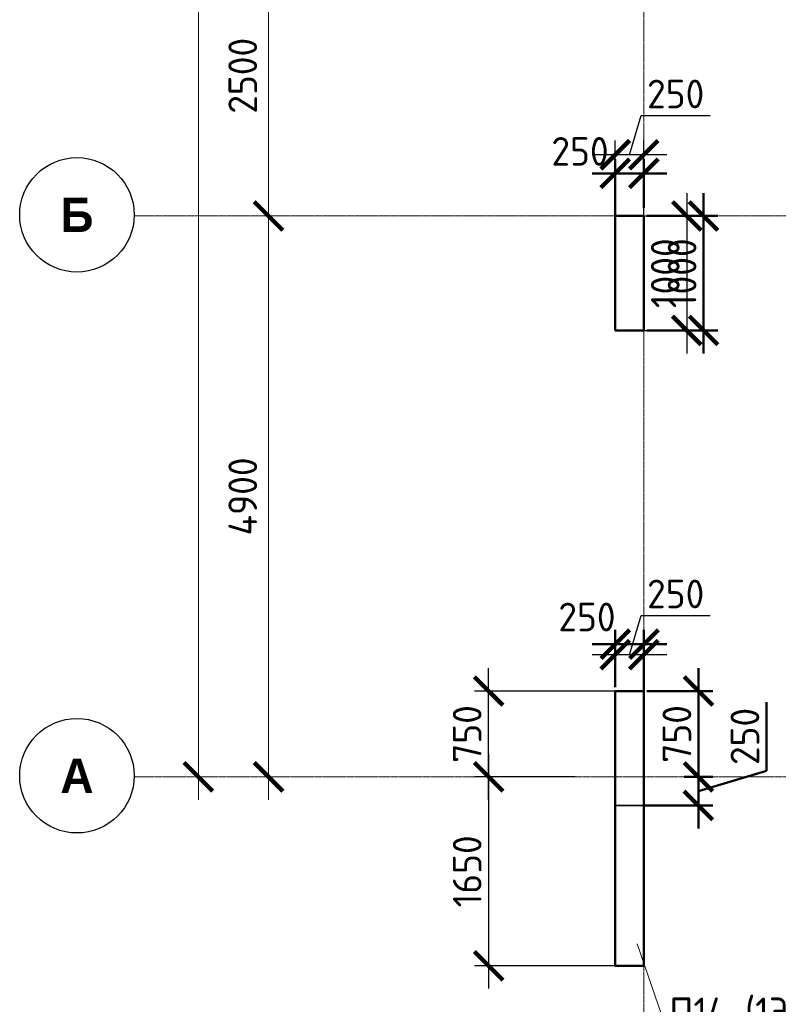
# Model space of a CAD drawing. Header units: millimetres. Extents: x 263826 to 1718326, y -423071 to 70137.
# Tile 145 of 256: x 349895 to 356518, y -79533 to -70931. Entities that reach past the tile are written whole.
import ezdxf
from ezdxf import colors
from ezdxf.entities.mleader import LeaderData, LeaderLine
from ezdxf.math import Vec2, Vec3

# ---------------------------------------------------------------- set-up
doc = ezdxf.new("R2010")
doc.units = ezdxf.units.MM
doc.linetypes.add('______5', pattern=[1100, 800, -100, 100, -100])
doc.linetypes.add('осевая', pattern=[50.8, 31.75, -6.35, 6.35, -6.35])
doc.layers.add('Колонна_ бетон', color=7, linetype='Continuous', lineweight=50, true_color=0xb4b496)
for name, color, linetype, lineweight in [('Конструкции 0.5', 5, 'Continuous', 50), ('Надписи', 200, 'Continuous', 18), ('Оси', 40, '______5', 18), ('подоснова', 151, 'Continuous', 5), ('размер', 1, 'Continuous', 25), ('РАЗМЕРЫ', 1, 'Continuous', 9)]:
    doc.layers.add(name, color=color, linetype=linetype, lineweight=lineweight)
doc.styles.add('Century Gothic', font='GOTHIC.TTF')
doc.styles.add('GOST-2.304_Type-B', font='GOST_Common.ttf')
doc.dimstyles.new('СПДС', dxfattribs={"dimscale": 100, "dimtxt": 2.5, "dimasz": 2.5, "dimexe": 1.25, "dimexo": 0, "dimtad": 1, "dimdec": 0, "dimtxsty": 'GOST-2.304_Type-B', "dimblk": 'ARCHTICK', "dimcen": 2.5, "dimdle": 2, "dimadec": 0, "dimazin": 2, "dimtfac": 0.75, "dimtdec": 0, "dimtmove": 1, "dimatfit": 3, "dimfxl": 1, "dimtolj": 1, "dimarcsym": 1})

# ---------------------------------------------------------------- blocks, each defined once
blk = doc.blocks.new('_ArchTick')
at = {"color": 0, "linetype": 'ByBlock', "const_width": 0.15}
blk.add_lwpolyline([(-0.5, -0.5), (0.5, 0.5)], dxfattribs=at)
blk = doc.blocks.new('*D3190')
at = {"layer": 'DEFPOINTS', "color": 0, "transparency": 16777216}
for p in [(355094.3, -72111.7), (355094.3, -72900.4), (355344.3, -72900.4)]:
    blk.add_point(p, dxfattribs=at)
at = {"layer": 'РАЗМЕРЫ', "color": 0, "lineweight": -2, "transparency": 16777216}
for p, q in [((355219.3, -72111.7), (355322.4, -71767.9)), ((355322.4, -71767.9), (355922.4, -71767.9)), ((355094.3, -72900.4), (355094.3, -71986.7)), ((355344.3, -72900.4), (355344.3, -71986.7)), ((355544.3, -72111.7), (354894.3, -72111.7))]:
    blk.add_line(p, q, dxfattribs=at)
at = {"layer": 'РАЗМЕРЫ', "color": 0, "lineweight": -2, "transparency": 16777216, "xscale": 250, "yscale": 250, "zscale": 250, "rotation": 180}
blk.add_blockref('_ArchTick', (355094.3, -72111.7), dxfattribs=at)
at = {"layer": 'РАЗМЕРЫ', "color": 0, "lineweight": -2, "transparency": 16777216, "xscale": 250, "yscale": 250, "zscale": 250}
blk.add_blockref('_ArchTick', (355344.3, -72111.7), dxfattribs=at)
at = {"layer": 'РАЗМЕРЫ', "color": 0, "lineweight": 0, "transparency": 16777216, "insert": (355622.4, -71580.4), "char_height": 250, "attachment_point": 5, "style": 'GOST-2.304_Type-B'}
blk.add_mtext('\\A1;250', dxfattribs=at)
blk = doc.blocks.new('*D3191')
at = {"layer": 'DEFPOINTS', "color": 0, "transparency": 16777216}
for p in [(355344.3, -72646.1), (355294.3, -73646.1), (355719.2, -73646.1)]:
    blk.add_point(p, dxfattribs=at)
at = {"layer": 'РАЗМЕРЫ', "color": 0, "lineweight": -2, "transparency": 16777216}
for p, q in [((355719.2, -72446.1), (355719.2, -73846.1)), ((355344.3, -72646.1), (355844.2, -72646.1)), ((355294.3, -73646.1), (355844.2, -73646.1))]:
    blk.add_line(p, q, dxfattribs=at)
at = {"layer": 'РАЗМЕРЫ', "color": 0, "lineweight": -2, "transparency": 16777216, "xscale": 250, "yscale": 250, "zscale": 250}
for p, rotation in [((355719.2, -72646.1), 90), ((355719.2, -73646.1), 270)]:
    blk.add_blockref('_ArchTick', p, dxfattribs=dict(at, rotation=rotation))
at = {"layer": 'РАЗМЕРЫ', "color": 0, "lineweight": 0, "transparency": 16777216, "insert": (355531.7, -73146.1), "char_height": 250, "attachment_point": 5, "rotation": 90, "style": 'GOST-2.304_Type-B'}
blk.add_mtext('\\A1;1000', dxfattribs=at)
blk = doc.blocks.new('*D3050')
at = {"layer": 'DEFPOINTS', "color": 0, "transparency": 16777216}
for p in [(355094.3, -76479.3), (355094.3, -76756.7), (355344.3, -76806)]:
    blk.add_point(p, dxfattribs=at)
at = {"layer": 'РАЗМЕРЫ', "color": 0, "lineweight": -2, "transparency": 16777216}
for p, q in [((355219.3, -76479.3), (355322.4, -76135.5)), ((355322.4, -76135.5), (355922.4, -76135.5)), ((355094.3, -76756.7), (355094.3, -76354.3)), ((355344.3, -76806), (355344.3, -76354.3)), ((355544.3, -76479.3), (354894.3, -76479.3))]:
    blk.add_line(p, q, dxfattribs=at)
at = {"layer": 'РАЗМЕРЫ', "color": 0, "lineweight": -2, "transparency": 16777216, "xscale": 250, "yscale": 250, "zscale": 250, "rotation": 180}
blk.add_blockref('_ArchTick', (355094.3, -76479.3), dxfattribs=at)
at = {"layer": 'РАЗМЕРЫ', "color": 0, "lineweight": -2, "transparency": 16777216, "xscale": 250, "yscale": 250, "zscale": 250}
blk.add_blockref('_ArchTick', (355344.3, -76479.3), dxfattribs=at)
at = {"layer": 'РАЗМЕРЫ', "color": 0, "lineweight": 0, "transparency": 16777216, "insert": (355622.4, -75948), "char_height": 250, "attachment_point": 5, "style": 'GOST-2.304_Type-B'}
blk.add_mtext('\\A1;250', dxfattribs=at)
blk = doc.blocks.new('*D3078')
at = {"layer": 'DEFPOINTS', "color": 0, "transparency": 16777216}
for p in [(353989.6, -76796.1), (355219.3, -76796.1), (354745.4, -77546.4)]:
    blk.add_point(p, dxfattribs=at)
at = {"layer": 'РАЗМЕРЫ', "color": 0, "lineweight": -2, "transparency": 16777216}
for p, q in [((353989.6, -77746.4), (353989.6, -76596.1)), ((355219.3, -76796.1), (353864.6, -76796.1)), ((354745.4, -77546.4), (353864.6, -77546.4))]:
    blk.add_line(p, q, dxfattribs=at)
at = {"layer": 'РАЗМЕРЫ', "color": 0, "lineweight": -2, "transparency": 16777216, "xscale": 250, "yscale": 250, "zscale": 250}
for p, rotation in [((353989.6, -76796.1), 90), ((353989.6, -77546.4), 270)]:
    blk.add_blockref('_ArchTick', p, dxfattribs=dict(at, rotation=rotation))
at = {"layer": 'РАЗМЕРЫ', "color": 0, "lineweight": 0, "transparency": 16777216, "insert": (353802.1, -77171.3), "char_height": 250, "attachment_point": 5, "rotation": 90, "style": 'GOST-2.304_Type-B'}
blk.add_mtext('\\A1;750', dxfattribs=at)
blk = doc.blocks.new('*D3079')
at = {"layer": 'DEFPOINTS', "color": 0, "transparency": 16777216}
for p in [(354745.4, -77546.4, 3100), (353989.6, -79196.1), (355119.3, -79196.1, 3100)]:
    blk.add_point(p, dxfattribs=at)
at = {"layer": 'РАЗМЕРЫ', "color": 0, "lineweight": -2, "transparency": 16777216}
for p, q in [((353989.6, -77346.4), (353989.6, -79396.1)), ((354745.4, -77546.4), (353864.6, -77546.4)), ((355119.3, -79196.1), (353864.6, -79196.1))]:
    blk.add_line(p, q, dxfattribs=at)
at = {"layer": 'РАЗМЕРЫ', "color": 0, "lineweight": -2, "transparency": 16777216, "xscale": 250, "yscale": 250, "zscale": 250}
for p, rotation in [((353989.6, -77546.4), 90), ((353989.6, -79196.1), 270)]:
    blk.add_blockref('_ArchTick', p, dxfattribs=dict(at, rotation=rotation))
at = {"layer": 'РАЗМЕРЫ', "color": 0, "lineweight": 0, "transparency": 16777216, "insert": (353802.1, -78371.3), "char_height": 250, "attachment_point": 5, "rotation": 90, "style": 'GOST-2.304_Type-B'}
blk.add_mtext('\\A1;1650', dxfattribs=at)
blk = doc.blocks.new('_None')
blk = doc.blocks.new('*D3341')
at = {"layer": 'DEFPOINTS', "color": 0, "transparency": 16777216}
for p in [(363285.1, -195930.5), (363285.1, -196930.5), (363781.7, -196930.5)]:
    blk.add_point(p, dxfattribs=at)
at = {"layer": 'размер', "color": 0, "lineweight": -2, "transparency": 16777216}
for p, q in [((363781.7, -195730.5), (363781.7, -197130.5)), ((363285.1, -195930.5), (363906.7, -195930.5)), ((363285.1, -196930.5), (363906.7, -196930.5))]:
    blk.add_line(p, q, dxfattribs=at)
at = {"layer": 'размер', "color": 0, "lineweight": -2, "transparency": 16777216, "xscale": 250, "yscale": 250, "zscale": 250}
for p, rotation in [((363781.7, -195930.5), 90), ((363781.7, -196930.5), 270)]:
    blk.add_blockref('_ArchTick', p, dxfattribs=dict(at, rotation=rotation))
at = {"layer": 'размер', "color": 0, "transparency": 16777216, "insert": (363594.2, -196430.5), "char_height": 250, "attachment_point": 5, "rotation": 90, "style": 'GOST-2.304_Type-B'}
blk.add_mtext('\\A1;1000', dxfattribs=at)
blk = doc.blocks.new('*D3349')
at = {"layer": 'DEFPOINTS', "color": 0, "transparency": 16777216}
for p in [(363285.5, -200080.3), (363613.5, -200830.5, 160), (363736.7, -200830.5)]:
    blk.add_point(p, dxfattribs=at)
at = {"layer": 'размер', "color": 0, "lineweight": -2, "transparency": 16777216}
for p, q in [((363736.7, -199880.3), (363736.7, -201030.5)), ((363285.5, -200080.3), (363861.7, -200080.3)), ((363613.5, -200830.5), (363861.7, -200830.5))]:
    blk.add_line(p, q, dxfattribs=at)
at = {"layer": 'размер', "color": 0, "lineweight": -2, "transparency": 16777216, "xscale": 250, "yscale": 250, "zscale": 250}
for p, rotation in [((363736.7, -200080.3), 90), ((363736.7, -200830.5), 270)]:
    blk.add_blockref('_ArchTick', p, dxfattribs=dict(at, rotation=rotation))
at = {"layer": 'размер', "color": 0, "transparency": 16777216, "insert": (363549.2, -200455.4), "char_height": 250, "attachment_point": 5, "rotation": 90, "style": 'GOST-2.304_Type-B'}
blk.add_mtext('\\A1;750', dxfattribs=at)
blk = doc.blocks.new('*D3350')
at = {"layer": 'DEFPOINTS', "color": 0, "transparency": 16777216}
for p in [(363010.3, -199671.1), (363010.3, -200046.1), (363260.6, -200130.3)]:
    blk.add_point(p, dxfattribs=at)
at = {"layer": 'размер', "color": 0, "lineweight": -2, "transparency": 16777216}
for p, q in [((363010.3, -200046.1), (363010.3, -199546.1)), ((363260.6, -200130.3), (363260.6, -199546.1)), ((363460.6, -199671.1), (362810.3, -199671.1))]:
    blk.add_line(p, q, dxfattribs=at)
at = {"layer": 'размер', "color": 0, "lineweight": -2, "transparency": 16777216, "xscale": 250, "yscale": 250, "zscale": 250, "rotation": 180}
blk.add_blockref('_ArchTick', (363010.3, -199671.1), dxfattribs=at)
at = {"layer": 'размер', "color": 0, "lineweight": -2, "transparency": 16777216, "xscale": 250, "yscale": 250, "zscale": 250}
blk.add_blockref('_ArchTick', (363260.6, -199671.1), dxfattribs=at)
at = {"layer": 'размер', "color": 0, "transparency": 16777216, "insert": (362763.6, -199433.7), "char_height": 250, "attachment_point": 5, "style": 'GOST-2.304_Type-B'}
blk.add_mtext('\\A1;250', dxfattribs=at)
blk = doc.blocks.new('*D3351')
at = {"layer": 'DEFPOINTS', "color": 0, "transparency": 16777216}
for p in [(363613.5, -200830.5, -560), (363262.5, -201080.3, -560), (363736.7, -201080.3)]:
    blk.add_point(p, dxfattribs=at)
at = {"layer": 'размер', "color": 0, "lineweight": -2, "transparency": 16777216}
for p, q in [((364330.5, -200777.3), (364330.5, -200177.3)), ((363736.7, -200630.5), (363736.7, -201280.3)), ((363613.5, -200830.5), (363861.7, -200830.5)), ((363736.7, -200955.4), (364330.5, -200777.3)), ((363262.5, -201080.3), (363861.7, -201080.3))]:
    blk.add_line(p, q, dxfattribs=at)
at = {"layer": 'размер', "color": 0, "lineweight": -2, "transparency": 16777216, "xscale": 250, "yscale": 250, "zscale": 250}
for p, rotation in [((363736.7, -200830.5), 90), ((363736.7, -201080.3), 270)]:
    blk.add_blockref('_ArchTick', p, dxfattribs=dict(at, rotation=rotation))
at = {"layer": 'размер', "color": 0, "transparency": 16777216, "insert": (364143, -200477.3), "char_height": 250, "attachment_point": 5, "rotation": 90, "style": 'GOST-2.304_Type-B'}
blk.add_mtext('\\A1;250', dxfattribs=at)
blk = doc.blocks.new('*D1736')
at = {"color": 0, "lineweight": -2, "transparency": 16777216}
for p, q in [((979756.2, -14892.9), (979756.2, 1907.1)), ((979756.2, 1707.1), (979881.2, 1707.1)), ((979756.2, -14692.9), (979881.2, -14692.9))]:
    blk.add_line(p, q, dxfattribs=at)
at = {"layer": 'DEFPOINTS', "color": 0, "transparency": 16777216}
for p in [(979756.2, 1707.1), (979756.2, 1707.1), (979756.2, -14692.9)]:
    blk.add_point(p, dxfattribs=at)
at = {"color": 0, "lineweight": -2, "transparency": 16777216, "xscale": 250, "yscale": 250, "zscale": 250}
for p, rotation in [((979756.2, 1707.1), 90), ((979756.2, -14692.9), 270)]:
    blk.add_blockref('_ArchTick', p, dxfattribs=dict(at, rotation=rotation))
at = {"color": 0, "transparency": 16777216, "insert": (979531.2, -6851.5), "char_height": 250, "width": 104166.667, "attachment_point": 5, "rotation": 90, "style": 'GOST-2.304_Type-B'}
blk.add_mtext('\\A1;16400', dxfattribs=at)
blk = doc.blocks.new('NSY101')
at = {"color": 0, "linetype": 'ByBlock', "lineweight": -2}
blk.add_circle((0, 0), 50, dxfattribs=at)
blk = doc.blocks.new('СЛОЖНЫЙ_ОБЪЕКТ_23')
at = {"layer": 'Оси', "color": 16, "linetype": 'Continuous', "lineweight": 25, "transparency": 33554687, "xscale": 9.999999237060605, "yscale": 9.999999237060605, "zscale": 9.999999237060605}
blk.add_blockref('NSY101', (-12318.7, -19996.8), dxfattribs=at)
at = {"layer": 'Оси', "color": 16, "linetype": 'Continuous', "lineweight": 25, "transparency": 33554687, "insert": (-12318.7, -19996.8), "char_height": 300, "width": 460, "attachment_point": 5, "style": 'Century Gothic'}
blk.add_mtext('\\A1;{\\fCentury Gothic|i0|b1;\\H300.000000;\\W1.000000;\\C16;А}\\P', dxfattribs=at)
blk = doc.blocks.new('СЛОЖНЫЙ_ОБЪЕКТ_24')
at = {"layer": 'Оси', "color": 16, "linetype": 'Continuous', "lineweight": 25, "transparency": 33554687, "xscale": 9.999999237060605, "yscale": 9.999999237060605, "zscale": 9.999999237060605}
blk.add_blockref('NSY101', (-12318.7, -15096.8), dxfattribs=at)
at = {"layer": 'Оси', "color": 16, "linetype": 'Continuous', "lineweight": 25, "transparency": 33554687, "insert": (-12318.7, -15096.8), "char_height": 300, "width": 390, "attachment_point": 5, "style": 'Century Gothic'}
blk.add_mtext('\\A1;{\\fCentury Gothic|i0|b1;\\H300.000000;\\W1.000000;\\C16;Б}\\P', dxfattribs=at)
blk = doc.blocks.new('*D1717')
at = {"color": 0, "lineweight": -2, "transparency": 16777216}
for p, q in [((980368.8, -14892.9), (980368.8, -9592.9)), ((980368.8, -9792.9), (980493.8, -9792.9)), ((980368.8, -14692.9), (980493.8, -14692.9))]:
    blk.add_line(p, q, dxfattribs=at)
at = {"layer": 'DEFPOINTS', "color": 0, "transparency": 16777216}
for p in [(980368.8, -9792.9), (980368.8, -9792.9), (980368.8, -14692.9)]:
    blk.add_point(p, dxfattribs=at)
at = {"color": 0, "lineweight": -2, "transparency": 16777216, "xscale": 250, "yscale": 250, "zscale": 250}
for p, rotation in [((980368.8, -9792.9), 90), ((980368.8, -14692.9), 270)]:
    blk.add_blockref('_ArchTick', p, dxfattribs=dict(at, rotation=rotation))
at = {"color": 0, "transparency": 16777216, "insert": (980143.8, -12242.9), "char_height": 250, "width": 83333.333, "attachment_point": 5, "rotation": 90, "style": 'GOST-2.304_Type-B'}
blk.add_mtext('\\A1;4900', dxfattribs=at)
blk = doc.blocks.new('*D1718')
at = {"color": 0, "lineweight": -2, "transparency": 16777216}
for p, q in [((980368.8, -9992.9), (980368.8, -7092.9)), ((980368.8, -7292.9), (980493.8, -7292.9)), ((980368.8, -9792.9), (980493.8, -9792.9))]:
    blk.add_line(p, q, dxfattribs=at)
at = {"layer": 'DEFPOINTS', "color": 0, "transparency": 16777216}
for p in [(980368.8, -7292.9), (980368.8, -7292.9), (980368.8, -9792.9)]:
    blk.add_point(p, dxfattribs=at)
at = {"color": 0, "lineweight": -2, "transparency": 16777216, "xscale": 250, "yscale": 250, "zscale": 250}
for p, rotation in [((980368.8, -7292.9), 90), ((980368.8, -9792.9), 270)]:
    blk.add_blockref('_ArchTick', p, dxfattribs=dict(at, rotation=rotation))
at = {"color": 0, "transparency": 16777216, "insert": (980143.8, -8568), "char_height": 250, "width": 83333.333, "attachment_point": 5, "rotation": 90, "style": 'GOST-2.304_Type-B'}
blk.add_mtext('\\A1;2500', dxfattribs=at)
blk = doc.blocks.new('*D3365')
at = {"layer": 'DEFPOINTS', "color": 0, "transparency": 16777216}
for p in [(363010.2, -195558.3), (363260.3, -195860.7), (363010.2, -195942.6, -200)]:
    blk.add_point(p, dxfattribs=at)
at = {"layer": 'размер', "color": 0, "lineweight": -2, "transparency": 16777216}
for p, q in [((363010.2, -195942.6), (363010.2, -195433.3)), ((363260.3, -195860.7), (363260.3, -195433.3)), ((363460.3, -195558.3), (362810.2, -195558.3))]:
    blk.add_line(p, q, dxfattribs=at)
at = {"layer": 'размер', "color": 0, "lineweight": -2, "transparency": 16777216, "xscale": 250, "yscale": 250, "zscale": 250, "rotation": 180}
blk.add_blockref('_ArchTick', (363010.2, -195558.3), dxfattribs=at)
at = {"layer": 'размер', "color": 0, "lineweight": -2, "transparency": 16777216, "xscale": 250, "yscale": 250, "zscale": 250}
blk.add_blockref('_ArchTick', (363260.3, -195558.3), dxfattribs=at)
at = {"layer": 'размер', "color": 0, "transparency": 16777216, "insert": (362702.9, -195366.2), "char_height": 250, "attachment_point": 5, "style": 'GOST-2.304_Type-B'}
blk.add_mtext('\\A1;250', dxfattribs=at)
blk = doc.blocks.new('оси2')
at = {"layer": 'Оси', "color": 16, "linetype": 'осевая', "lineweight": 0, "ltscale": 0.5, "transparency": 33554687}
for p, q in [((983645.5, 5465.4), (983645.8, -20755.1)), ((979200, -9792.9), (1032582.1, -9792.9)), ((979200, -14692.9), (1032582.1, -14692.9))]:
    blk.add_line(p, q, dxfattribs=at)
at = {"layer": 'Оси', "color": 16, "linetype": 'Continuous', "lineweight": 25, "transparency": 33554687}
for name in ['СЛОЖНЫЙ_ОБЪЕКТ_24', 'СЛОЖНЫЙ_ОБЪЕКТ_23']:
    blk.add_blockref(name, (991015, 5314), dxfattribs=at)
for base, p1, p2, picture, middle in [((979756.2, 1707.1), (979756.2, -14692.9), (979756.2, 1707.1), '*D1736', (979756.2, -6851.5)), ((980368.8, -7292.9), (980368.8, -9792.9), (980368.8, -7292.9), '*D1718', (980368.8, -8568)), ((980368.8, -9792.9), (980368.8, -14692.9), (980368.8, -9792.9), '*D1717', (980368.8, -12242.9))]:
    dim = blk.add_linear_dim(base=base, p1=p1, p2=p2, angle=90, dimstyle='СПДС', override={"dimgap": 1})
    dim.commit()
    dim.dimension.update_dxf_attribs({"geometry": picture, "text_midpoint": middle, "dimtype": 160})
blk = doc.blocks.new('51151')
at = {"layer": 'Колонна_ бетон', "color": 180, "linetype": 'Continuous', "lineweight": 35, "transparency": 33554687}
for p, q in [((363010.1, -196930.5, 560), (363010.1, -195930.5, 560)), ((363010.1, -195930.5, 560), (363260.3, -195930.5, 200)), ((363260.3, -195930.5, 360), (363260.3, -196930.5, 360)), ((363260.3, -196930.5, 560), (363010.1, -196930.5, 560)), ((363010.3, -200080.3), (363260.6, -200080.3)), ((363010.3, -201080.3), (363010.3, -200080.3)), ((363260.3, -201080.3), (363260.3, -200080.3)), ((363010.3, -201080.3), (363262.5, -201080.3))]:
    blk.add_line(p, q, dxfattribs=at)
at = {"layer": 'РАЗМЕРЫ', "color": 1}
blk.add_line((363289.7, -195930.5, 200), (362950.5, -195930.5, 200), dxfattribs=at)
at = {"layer": 'РАЗМЕРЫ'}
blk.add_blockref('оси2', (-620385.4, -186137.6, -560), dxfattribs=at)
at = {"layer": 'размер', "color": 146}
for base, p1, p2, picture, middle in [((363010.2, -195558.3, -560), (363260.3, -195860.7, -560), (363010.2, -195942.6, -760), '*D3365', (362702.9, -195553.7, -560)), ((363010.3, -199671.1, -160), (363260.6, -200130.3, -160), (363010.3, -200046.1, -160), '*D3350', (362763.6, -199621.2, -160))]:
    dim = blk.add_linear_dim(base=base, p1=p1, p2=p2, dimstyle='СПДС', dxfattribs=at)
    dim.commit()
    dim.dimension.update_dxf_attribs({"geometry": picture, "text_midpoint": middle, "dimtype": 128})
for base, p1, p2, picture, middle in [((363781.7, -196930.5, 200), (363285.1, -195930.5, 200), (363285.1, -196930.5, 200), '*D3341', (363594.2, -196430.5, 200)), ((363736.7, -200830.5, -160), (363285.5, -200080.3, -160), (363613.5, -200830.5), '*D3349', (363549.2, -200455.4, -160)), ((363736.7, -201080.3, 560), (363613.5, -200830.5), (363262.5, -201080.3), '*D3351', (364143, -200714.8, 560))]:
    dim = blk.add_linear_dim(base=base, p1=p1, p2=p2, angle=90, dimstyle='СПДС', dxfattribs=at)
    dim.commit()
    dim.dimension.update_dxf_attribs({"geometry": picture, "text_midpoint": middle})
at = {"layer": 'Надписи', "color": 0, "ltscale": 0.3}
ml = blk.add_multileader_mtext('Standard', dxfattribs=at)
ml.set_content('{\\C256;П5}(2-5ЭТ)', color=4, style='GOST-2.304_Type-B')
ml.set_leader_properties(color=256, linetype='ByLayer', lineweight=15)
ml.set_arrow_properties(name='NONE')
ml.build(insert=Vec2(0, 0))
ml.multileader.update_dxf_attribs({"text_left_attachment_type": 6, "text_right_attachment_type": 6, "dogleg_length": 0.1, "arrow_head_size": 18})
ctx = ml.context
ctx.base_point, ctx.char_height, ctx.arrow_head_size, ctx.landing_gap_size, ctx.plane_origin = Vec3(361051.6, -197274.1), 250, 18, 20, Vec3(359650.1, -196412.6)
ctx.left_attachment, ctx.right_attachment, ctx.text_align_type = 6, 6, 1
notes = []
notes.append((ctx, [(0, (1, 1, 0), (362541.7, -197274.1), (-1, 0), 0.1, [(2, [(363235.3, -196427.4), (363235.3, -196427.4), (363235.3, -196427.4)], 0, [])])]))
ctx.mtext.insert, ctx.mtext.alignment, ctx.mtext.flow_direction = Vec3(361796.6, -196974.1), 2, 5
ml = blk.add_multileader_mtext('Standard', dxfattribs=at)
ml.set_content('{\\C256;П5}(2-5ЭТ)', color=4, style='GOST-2.304_Type-B')
ml.set_leader_properties(color=256, linetype='ByLayer', lineweight=15)
ml.set_arrow_properties(name='NONE')
ml.build(insert=Vec2(0, 0))
ml.multileader.update_dxf_attribs({"text_left_attachment_type": 6, "text_right_attachment_type": 6, "dogleg_length": 0.1, "arrow_head_size": 18})
ctx = ml.context
ctx.base_point, ctx.char_height, ctx.arrow_head_size, ctx.landing_gap_size, ctx.plane_origin = Vec3(360801.7, -201244), 250, 18, 20, Vec3(359400.2, -200382.5)
ctx.left_attachment, ctx.right_attachment, ctx.text_align_type = 6, 6, 1
notes.append((ctx, [(0, (1, 1, 0), (362291.8, -201244), (-1, 0), 0.1, [(2, [(362985.3, -200397.3), (362985.3, -200397.3), (362985.3, -200397.3)], 0, [])])]))
ctx.mtext.insert, ctx.mtext.alignment, ctx.mtext.flow_direction = Vec3(361546.7, -200944), 2, 5
for ctx, leaders in notes:
    for number, flags, end, landing, length, lines in leaders:
        leader = LeaderData()
        leader.index, (leader.has_last_leader_line, leader.has_dogleg_vector, leader.attachment_direction) = number, flags
        leader.last_leader_point, leader.dogleg_vector, leader.dogleg_length = Vec3(end), Vec3(landing), length
        for number, points, colour, breaks in lines:
            line = LeaderLine()
            line.index, line.vertices, line.color, line.breaks = number, Vec3.list(points), colors.encode_raw_color(colour), breaks
            leader.lines.append(line)
        ctx.leaders.append(leader)

msp = doc.modelspace()

# ---------------------------------------------------------------- linework, layer by layer
at = {"color": 30, "true_color": 0xf26722}
for p, q in [((355094.25096, -77546.10567, -360), (355094.25096, -79196.10567, -3460)), ((355094.25096, -79196.10567, -3460), (355344.34672, -79196.10567, -360))]:
    msp.add_line(p, q, dxfattribs=at)
at = {"layer": 'Колонна_ бетон', "color": 30, "linetype": 'Continuous', "lineweight": 35, "true_color": 0xf26722, "transparency": 33554687}
for p, q in [((355094.25096, -76796.1061, -360), (355344.34672, -76796.1061, 200)), ((355094.34436, -77791.10536, 200), (355094.25096, -76796.1061, -360)), ((355344.34672, -77791.10533, 200), (355344.34672, -76796.1061, 200))]:
    msp.add_line(p, q, dxfattribs=at)
at = {"layer": 'Конструкции 0.5', "color": 30, "true_color": 0xf26722}
for p, q in [((355344.25096, -72646.10567, -360), (355094.25096, -72646.10567, -360)), ((355094.25096, -72646.10567, -360), (355094.25096, -73646.10567, -360)), ((355344.25096, -73646.10567, -360), (355344.25096, -72646.10567, -360)), ((355094.25096, -73646.10567, -360), (355344.25096, -73646.10567, -360))]:
    msp.add_line(p, q, dxfattribs=at)
at = {"layer": 'Конструкции 0.5', "color": 30, "true_color": 0xf26722, "elevation": -360}
msp.add_lwpolyline([(355344.34672, -76796.1061), (355094.25096, -76796.1061), (355094.25096, -79196.10567), (355344.34672, -79196.10567)], close=True, dxfattribs=at)

# ---------------------------------------------------------------- block references
at = {"layer": 'Конструкции 0.5', "color": 4}
msp.add_blockref('51151', (-7915.73855, 123284.35732, -559.99999), dxfattribs=at)

# ---------------------------------------------------------------- dimensions: what is measured, and where the dimension line sits
at = {"layer": 'РАЗМЕРЫ', "color": 30, "lineweight": 0, "true_color": 0xf26722}
for base, p1, p2, picture, middle in [((355094.25096, -72111.66763, -360), (355344.34672, -72900.40793, -360), (355094.25096, -72900.40793, -360), '*D3190', (355384.92384, -71580.41763, -360)), ((355094.25096, -76479.26773, -360), (355344.34672, -76806.01378, -360), (355094.25096, -76756.69337, -360), '*D3050', (355384.92384, -75948.01773, -360))]:
    dim = msp.add_linear_dim(base=base, p1=p1, p2=p2, dimstyle='СПДС', dxfattribs=at)
    dim.commit()
    dim.dimension.update_dxf_attribs({"geometry": picture, "text_midpoint": middle})
for base, p1, p2, picture, middle in [((355719.16818, -73646.10567, -360), (355344.25096, -72646.10567, -360), (355294.2928, -73646.10567, -360), '*D3191', (355531.66818, -73146.10567, -360)), ((353989.60522, -76796.1061, -360), (354745.3769, -77546.42037, -360), (355219.29884, -76796.1061, -360), '*D3078', (353802.10522, -77171.26323, -360)), ((353989.60522, -79196.10567, -3460), (354745.3769, -77546.42037, -360), (355119.29884, -79196.10567, -360), '*D3079', (353802.10522, -78371.26302, -3460))]:
    dim = msp.add_linear_dim(base=base, p1=p1, p2=p2, angle=90, dimstyle='СПДС', dxfattribs=at)
    dim.commit()
    dim.dimension.update_dxf_attribs({"geometry": picture, "text_midpoint": middle})

# ---------------------------------------------------------------- leaders
at = {"layer": 'подоснова', "color": 30, "ltscale": 0.3, "true_color": 0xf26722}
ml = msp.add_multileader_mtext('Standard', dxfattribs=at)
ml.set_content('П14 (1ЭТ)', color=5, style='GOST-2.304_Type-B')
ml.set_leader_properties(color=256, linetype='ByLayer', lineweight=15)
ml.set_arrow_properties(name='NONE')
ml.build(insert=Vec2(0, 0))
ml.multileader.update_dxf_attribs({"text_left_attachment_type": 6, "text_right_attachment_type": 6, "dogleg_length": 0.1, "arrow_head_size": 18})
ctx = ml.context
ctx.base_point, ctx.char_height, ctx.arrow_head_size, ctx.landing_gap_size, ctx.plane_origin = Vec3(355552.68851, -79773.65975, -719.99999), 250, 18, 20, Vec3(347947.26637, -77346.08185, -719.99999)
ctx.left_attachment, ctx.right_attachment, ctx.text_align_type = 6, 6, 1
notes = []
notes.append((ctx, [(0, (1, 1, 0), (355552.58851, -79773.65975, -719.99999), (1, 0), 0.1, [(0, [(355284.95913, -79004.02429, -719.99999)], 0, [])])]))
ctx.mtext.insert, ctx.mtext.alignment, ctx.mtext.flow_direction = Vec3(356215.49154, -79473.65975, -719.99999), 2, 5
for ctx, leaders in notes:
    for number, flags, end, landing, length, lines in leaders:
        leader = LeaderData()
        leader.index, (leader.has_last_leader_line, leader.has_dogleg_vector, leader.attachment_direction) = number, flags
        leader.last_leader_point, leader.dogleg_vector, leader.dogleg_length = Vec3(end), Vec3(landing), length
        for number, points, colour, breaks in lines:
            line = LeaderLine()
            line.index, line.vertices, line.color, line.breaks = number, Vec3.list(points), colors.encode_raw_color(colour), breaks
            leader.lines.append(line)
        ctx.leaders.append(leader)

doc.saveas('drawing.dxf')
